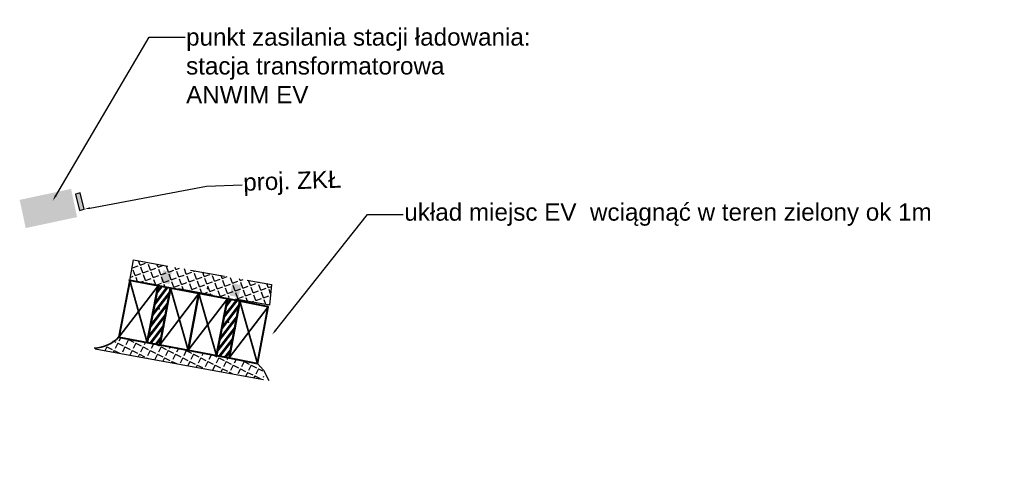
# Model space of a CAD drawing. Header units: millimetres. Extents: x 1588 to 2801, y 391 to 546.
# Tile 12 of 12: x 2716 to 2801, y 432 to 470. Entities that reach past the tile are written whole.
import ezdxf
from ezdxf import colors
from ezdxf.entities.mleader import LeaderData, LeaderLine
from ezdxf.math import Vec2, Vec3

# ---------------------------------------------------------------- set-up
doc = ezdxf.new("R2010")
doc.units = ezdxf.units.MM
doc.linetypes.add('L_0_08', pattern=[5, 3, -2])
for name, color, linetype, lineweight in [('3_Obszar_Akt_MOJ', 5, 'L_0_08', 50), ('ANWIM_E_Urządzenia', 1, 'Continuous', 35), ('punkty_wysokosciowe_naturalne', 7, 'Continuous', 18)]:
    doc.layers.add(name, color=color, linetype=linetype, lineweight=lineweight)
doc.layers.add('Ładowarka', color=7, linetype='Continuous')
doc.styles.get("Standard").update_dxf_attribs({"font": 'arial.ttf'})

# ---------------------------------------------------------------- blocks, each defined once
blk = doc.blocks.new('GSPWPN')
at = {"linetype": 'Continuous', "lineweight": 13}
blk.add_hatch(color=0, dxfattribs=at).paths.add_polyline_path([(0, -0.09, 1), (0, 0.09, 1)])
at = {"color": 0, "linetype": 'Continuous', "lineweight": 13}
blk.add_circle((0, 0), 0.0906, dxfattribs=at)
blk = doc.blocks.new('ZKŁ_1')
h = blk.add_hatch(color=1)
h.dxf.hatch_style = 1
h.paths.add_polyline_path([(0, 0), (0, 0.379), (-1.322, 0.379), (-1.322, 0)])
at = {"color": 18, "lineweight": 30, "true_color": 0x000000}
blk.add_lwpolyline([(-1.322, 0), (0, 0), (0, 0.379), (-1.322, 0.379)], close=True, dxfattribs=at)

msp = doc.modelspace()

# ---------------------------------------------------------------- hatches: boundary and pattern name
at = {"lineweight": 60, "true_color": 0x58ba48}
h = msp.add_hatch(dxfattribs=at)
h.set_pattern_fill('ANSI31', color=85, scale=0.14, angle=-352.57003)
h.set_pattern_definition([(52.42997, (658.33305, -1620.9798), (-0.35231456, 0.271025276), [])])
h.paths.add_polyline_path([(2728.752, 446.686), (2727.671, 446.892), (2726.735, 441.981), (2727.816, 441.775)])
h = msp.add_hatch(dxfattribs=at)
h.set_pattern_fill('ANSI31', color=85, scale=0.14, angle=-352.57003)
h.set_pattern_definition([(52.42997, (664.32514, -1622.1221), (-0.35231456, 0.271025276), [])])
h.paths.add_polyline_path([(2734.744, 445.544), (2733.663, 445.75), (2732.727, 440.838), (2733.808, 440.632)])
at = {"true_color": 0xcd6928}
h = msp.add_hatch(dxfattribs=at)
h.set_pattern_fill('ANGLE', color=32, scale=0.1, angle=-116.70176)
h.set_pattern_definition([(243.298236, (3625.45286, 3216.193), (0.62401025, -0.31386853), [0.508, -0.1905]), (333.298236, (3625.45286, 3216.193), (0.31386853, 0.62401025), [0.508, -0.1905])])
edge = h.paths.add_edge_path()
edge.add_line((2736.263, 440.164), (2736.263, 440.164))
edge.add_line((2736.263, 440.164), (2738.719, 439.696))
edge.add_line((2738.719, 439.696), (2736.263, 440.164))
edge.add_line((2736.263, 440.164), (2733.808, 440.632))
edge.add_line((2733.808, 440.632), (2732.727, 440.838))
edge.add_line((2732.727, 440.838), (2730.271, 441.306))
edge.add_line((2730.271, 441.306), (2727.816, 441.775))
edge.add_line((2727.816, 441.775), (2726.735, 441.981))
edge.add_line((2726.735, 441.981), (2724.271, 442.45))
edge.add_arc((2721.658, 445.078), 3.706, 278.90019, 314.82959, ccw=False)
edge.add_line((2722.232, 441.417), (2736.784, 438.78))
edge.add_arc((2735.228, 438.984), 1.57, 352.50802, 408.72951)
at = {"layer": '3_Obszar_Akt_MOJ', "lineweight": 25, "true_color": 0xcd6928}
h = msp.add_hatch(dxfattribs=at)
h.set_pattern_fill('ANGLE', color=32, scale=0.1, angle=-340.122)
h.set_pattern_definition([(19.877997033, (-5120414.288, -7916056.94555), (-0.23750287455, 0.656882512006), [0.508, -0.1905]), (109.877997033, (-5120414.288, -7916056.94555), (-0.656882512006, -0.23750287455), [0.508, -0.1905])])
h.paths.add_polyline_path([(2737.314, 445.218), (2737.492, 447.003), (2725.546, 449.126), (2725.209, 447.361), (2725.209, 447.361)])
at = {"layer": 'Ładowarka'}
h = msp.add_hatch(color=5, dxfattribs=at)
h.dxf.hatch_style = 1
h.paths.add_polyline_path([(2727.895, 447.181), (2728.651, 447.037), (2728.852, 448.095), (2728.096, 448.24)])
h = msp.add_hatch(color=5, dxfattribs=at)
h.dxf.hatch_style = 1
h.paths.add_polyline_path([(2733.887, 446.039), (2734.643, 445.895), (2734.845, 446.953), (2734.088, 447.097)])

# ---------------------------------------------------------------- linework, layer by layer
at = {"linetype": 'Continuous'}
msp.add_lwpolyline([(2737.2, 445.076), (2725.114, 447.38)], dxfattribs=at)
msp.add_lwpolyline([(2722.232, 441.417), (2736.784, 438.78)])
at = {"color": 32, "lineweight": 35, "true_color": 0xcd6928}
msp.add_arc((2722.056, 444.525), 3.034, 271.6485, 316.9356, dxfattribs=at)
for p in [(2727.757, 444.886), (2733.749, 443.743)]:
    msp.add_point(p)
at = {"layer": '3_Obszar_Akt_MOJ', "color": 32, "lineweight": 25, "true_color": 0xcd6928}
msp.add_lwpolyline([(2725.209, 447.361), (2725.546, 449.126), (2737.492, 447.003), (2737.314, 445.218), (2725.209, 447.361)], dxfattribs=at)
at = {"layer": 'ANWIM_E_Urządzenia', "color": 3, "lineweight": 35}
for p, q in [((2724.279, 442.449), (2727.671, 446.892)), ((2725.216, 447.36), (2726.735, 441.981)), ((2728.752, 446.686), (2730.271, 441.306)), ((2727.816, 441.775), (2731.208, 446.218)), ((2730.271, 441.306), (2733.663, 445.75)), ((2731.208, 446.218), (2732.727, 440.838)), ((2733.808, 440.632), (2737.2, 445.076)), ((2734.744, 445.544), (2736.263, 440.164))]:
    msp.add_line(p, q, dxfattribs=at)
at = {"layer": 'ANWIM_E_Urządzenia', "color": 7, "lineweight": 35, "true_color": 0xffffff}
for p, q in [((2728.752, 446.686), (2730.271, 441.306)), ((2734.744, 445.544), (2736.263, 440.164))]:
    msp.add_line(p, q, dxfattribs=at)
at = {"layer": 'ANWIM_E_Urządzenia', "color": 114, "lineweight": 40, "true_color": 0x139b48}
for points in [[(2724.279, 442.449), (2726.735, 441.981), (2727.671, 446.892), (2725.216, 447.36)], [(2726.735, 441.981), (2727.816, 441.775), (2728.752, 446.686), (2727.671, 446.892)], [(2727.816, 441.775), (2730.271, 441.306), (2731.208, 446.218), (2728.752, 446.686)], [(2730.271, 441.306), (2732.727, 440.838), (2733.663, 445.75), (2731.208, 446.218)], [(2732.727, 440.838), (2733.808, 440.632), (2734.744, 445.544), (2733.663, 445.75)], [(2733.808, 440.632), (2736.263, 440.164), (2737.2, 445.076), (2734.744, 445.544)]]:
    msp.add_lwpolyline(points, close=True, dxfattribs=at)
at = {"layer": 'punkty_wysokosciowe_naturalne'}
msp.add_point((2731.958, 446.663), dxfattribs=at)

# ---------------------------------------------------------------- block references
at = {"layer": 'punkty_wysokosciowe_naturalne', "linetype": 'Continuous', "xscale": 0.4999999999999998, "yscale": 0.4999999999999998, "zscale": 0.4999999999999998, "rotation": 293.8546123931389}
msp.add_blockref('GSPWPN', (2731.958, 446.663), dxfattribs=at)

# ---------------------------------------------------------------- leaders
at = {"linetype": 'Continuous', "lineweight": 0}
ml = msp.add_multileader_mtext('Standard', dxfattribs=at)
ml.set_content('{\\C256;\\c0;punkt zasilania stacji ładowania:\\Pstacja transformatorowa\\PANWIM EV}', color=256)
ml.set_leader_properties()
ml.build(insert=Vec2(0, 0))
ml.multileader.update_dxf_attribs({"has_text_frame": 1, "text_right_attachment_type": 6, "dogleg_length": 6.199, "arrow_head_size": 0.5, "scale": 0.5})
ctx = ml.context
ctx.base_point, ctx.scale, ctx.char_height, ctx.arrow_head_size, ctx.landing_gap_size, ctx.plane_origin, ctx.plane_x_axis, ctx.plane_y_axis = Vec3(2730.002, 468.451), 0.5, 1.5, 0.5, 0.09, Vec3(2661.939, 374.496), Vec3(1, 0.000049), Vec3(-0.000049, 1)
ctx.right_attachment = 6
notes = []
notes.append((ctx, [(0, (1, 1, 0), (2726.903, 468.45), (1, 0.000049), 3.099, [(2, [(2718.551, 454.267)], 0, [])])]))
ctx.mtext.insert, ctx.mtext.text_direction, ctx.mtext.rotation, ctx.mtext.defined_height, ctx.mtext.flow_direction = Vec3(2730.092, 469.201), Vec3(1, 0.000049), 0.000049, 5.255, 5
ctx.mtext.has_bg_fill, ctx.mtext.bg_color, ctx.mtext.bg_scale_factor, ctx.mtext.bg_transparency, ctx.mtext.use_window_bg_color = 1, -1023410167, 1.5, 0, 1
for ctx, leaders in notes:
    for number, flags, end, landing, length, lines in leaders:
        leader = LeaderData()
        leader.index, (leader.has_last_leader_line, leader.has_dogleg_vector, leader.attachment_direction) = number, flags
        leader.last_leader_point, leader.dogleg_vector, leader.dogleg_length = Vec3(end), Vec3(landing), length
        for number, points, colour, breaks in lines:
            line = LeaderLine()
            line.index, line.vertices, line.color, line.breaks = number, Vec3.list(points), colors.encode_raw_color(colour), breaks
            leader.lines.append(line)
        ctx.leaders.append(leader)

# ---------------------------------------------------------------- next in the draw order: hatches: boundary and pattern name
h = msp.add_hatch(color=1)
h.dxf.hatch_style = 1
h.paths.add_polyline_path([(2720.655, 452.841), (2720.133, 455.286), (2715.688, 454.336), (2716.21, 451.891)])

# ---------------------------------------------------------------- next in the draw order: leaders
at = {"layer": 'ANWIM_E_Urządzenia', "color": 0, "linetype": 'Continuous', "lineweight": 0}
ml = msp.add_multileader_mtext('Standard', dxfattribs=at)
ml.set_content('proj. ZKŁ  ')
ml.set_leader_properties()
ml.build(insert=Vec2(0, 0))
ml.multileader.update_dxf_attribs({"has_text_frame": 1, "text_right_attachment_type": 6, "dogleg_length": 6.199, "arrow_head_size": 0.5, "scale": 0.5})
ctx = ml.context
ctx.base_point, ctx.scale, ctx.char_height, ctx.arrow_head_size, ctx.landing_gap_size, ctx.plane_origin, ctx.plane_x_axis, ctx.plane_y_axis = Vec3(2734.953, 455.64, -0.025), 0.5, 1.5, 0.5, 0.09, Vec3(2761.901, 443.227, -0.025), Vec3(0.99944, 0.033447), Vec3(-0.033447, 0.99944)
ctx.right_attachment = 6
notes = []
notes.append((ctx, [(0, (1, 1, 0), (2731.855, 455.536, -0.025), (0.99944, 0.033447), 3.099, [(0, [(2721.272, 453.526, -0.025)], 0, [])])]))
ctx.mtext.insert, ctx.mtext.text_direction, ctx.mtext.rotation, ctx.mtext.flow_direction = Vec3(2735.01, 456.613, -0.025), Vec3(0.99944, 0.033447), 0.033453, 5
ctx.mtext.has_bg_fill, ctx.mtext.bg_color, ctx.mtext.bg_scale_factor, ctx.mtext.bg_transparency, ctx.mtext.use_window_bg_color = 1, -1023410167, 1.5, 0, 1
for ctx, leaders in notes:
    for number, flags, end, landing, length, lines in leaders:
        leader = LeaderData()
        leader.index, (leader.has_last_leader_line, leader.has_dogleg_vector, leader.attachment_direction) = number, flags
        leader.last_leader_point, leader.dogleg_vector, leader.dogleg_length = Vec3(end), Vec3(landing), length
        for number, points, colour, breaks in lines:
            line = LeaderLine()
            line.index, line.vertices, line.color, line.breaks = number, Vec3.list(points), colors.encode_raw_color(colour), breaks
            leader.lines.append(line)
        ctx.leaders.append(leader)

# ---------------------------------------------------------------- next in the draw order: block references
at = {"xscale": 1.1, "yscale": 1.1, "zscale": 1.1, "rotation": 103.6668820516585}
msp.add_blockref('ZKŁ_1', (2720.929, 454.939), dxfattribs=at)

# ---------------------------------------------------------------- next in the draw order: leaders
at = {"linetype": 'Continuous', "lineweight": 0}
ml = msp.add_multileader_mtext('Standard', dxfattribs=at)
ml.set_content('{\\C256;\\c0;układ miejsc EV  wciągnąć w teren zielony ok 1m }', color=256)
ml.set_leader_properties()
ml.build(insert=Vec2(0, 0))
ml.multileader.update_dxf_attribs({"has_text_frame": 1, "text_right_attachment_type": 6, "dogleg_length": 6.199, "arrow_head_size": 0.5, "scale": 0.5})
ctx = ml.context
ctx.base_point, ctx.scale, ctx.char_height, ctx.arrow_head_size, ctx.landing_gap_size, ctx.plane_origin, ctx.plane_x_axis, ctx.plane_y_axis = Vec3(2748.892, 453.062), 0.5, 1.5, 0.5, 0.09, Vec3(2677.367, 342.512), Vec3(1, 0.000049), Vec3(-0.000049, 1)
ctx.right_attachment = 6
notes = []
notes.append((ctx, [(0, (1, 1, 0), (2745.792, 453.062), (1, 0.000049), 3.099, [(2, [(2737.536, 442.652)], 0, [])])]))
ctx.mtext.insert, ctx.mtext.text_direction, ctx.mtext.rotation, ctx.mtext.defined_height, ctx.mtext.flow_direction = Vec3(2748.981, 454.032), Vec3(1, 0.000049), 0.000049, 5.255, 5
ctx.mtext.has_bg_fill, ctx.mtext.bg_color, ctx.mtext.bg_scale_factor, ctx.mtext.bg_transparency, ctx.mtext.use_window_bg_color = 1, -1023410167, 1.5, 0, 1
for ctx, leaders in notes:
    for number, flags, end, landing, length, lines in leaders:
        leader = LeaderData()
        leader.index, (leader.has_last_leader_line, leader.has_dogleg_vector, leader.attachment_direction) = number, flags
        leader.last_leader_point, leader.dogleg_vector, leader.dogleg_length = Vec3(end), Vec3(landing), length
        for number, points, colour, breaks in lines:
            line = LeaderLine()
            line.index, line.vertices, line.color, line.breaks = number, Vec3.list(points), colors.encode_raw_color(colour), breaks
            leader.lines.append(line)
        ctx.leaders.append(leader)

# ---------------------------------------------------------------- next in the draw order: linework, layer by layer
msp.add_lwpolyline([(2736.263, 440.164), (2736.803, 439.583), (2737.248, 438.695)])

doc.saveas('drawing.dxf')
